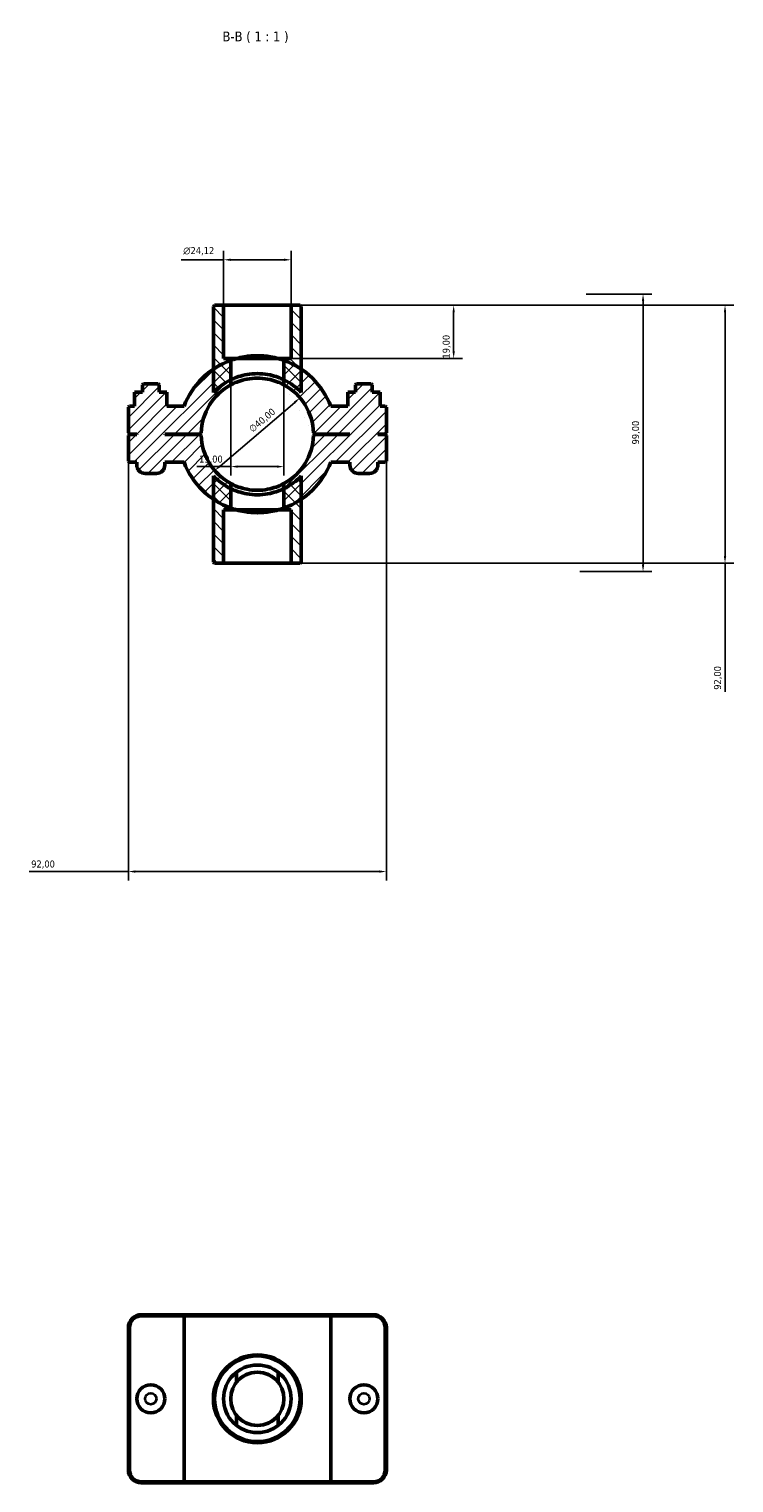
# Model space of a CAD drawing. Header units: millimetres. Extents: x 0 to 902, y -124 to 1184.
# Tile 4 of 4: x 345 to 596, y 665 to 1184. Entities that reach past the tile are written whole.
import ezdxf

# ---------------------------------------------------------------- set-up
doc = ezdxf.new("R2010")
doc.units = ezdxf.units.MM
for name, color, linetype, lineweight in [('Dimension (ISO)', 7, 'Continuous', 25), ('Hatch (ISO)', 7, 'Continuous', 18), ('Symbol (ISO)', 7, 'Continuous', 25), ('Visible (ISO)', 7, 'Continuous', 50), ('Visible Narrow (ISO)', 7, 'Continuous', 35)]:
    doc.layers.add(name, color=color, linetype=linetype, lineweight=lineweight)
doc.styles.add('Label Text (ISO)', font='tahoma.ttf')
doc.styles.add('Note Text (ISO)', font='tahoma.ttf')
doc.dimstyles.new('Default (ISO)', dxfattribs={"dimtxt": 2.5, "dimasz": 2.5, "dimexe": 3.175, "dimexo": 0, "dimgap": 0.762, "dimtad": 1, "dimrnd": 1e-08, "dimzin": 0, "dimtxsty": 'Note Text (ISO)', "dimcen": 0.09, "dimdle": 10, "dimclrd": 256, "dimclre": 256, "dimclrt": 232, "dimazin": 0, "dimtfac": 1.40208, "dimtmove": 0, "dimatfit": 3, "dimfxl": 1, "dimtolj": 1, "dimtzin": 0, "dimlwd": -1, "dimlwe": -1, "dimarcsym": 0})

# ---------------------------------------------------------------- blocks, each defined once
blk = doc.blocks.new('*D7')
at = {"layer": 'Defpoints', "color": 0, "transparency": 16777216}
for p in [(438.59, 1085.06), (436.03, 1066.06), (496.54, 1066.06)]:
    blk.add_point(p, dxfattribs=at)
at = {"layer": 'Dimension (ISO)', "transparency": 16777216}
for p, q in [((438.59, 1085.06), (499.72, 1085.06)), ((496.54, 1082.56), (496.54, 1068.56)), ((436.03, 1066.06), (499.72, 1066.06))]:
    blk.add_line(p, q, dxfattribs=at)
for points in [[(496.13, 1082.56), (496.96, 1082.56), (496.54, 1085.06)], [(496.13, 1068.56), (496.96, 1068.56), (496.54, 1066.06)]]:
    blk.add_solid(points, dxfattribs=at)
at = {"layer": 'Dimension (ISO)', "color": 232, "true_color": 0xca0064, "transparency": 16777216, "insert": (492.61, 1066.05), "char_height": 2.5, "attachment_point": 1, "rotation": 90, "style": 'Note Text (ISO)'}
blk.add_mtext('\\A1;19,00', dxfattribs=at)
blk = doc.blocks.new('*D8')
at = {"layer": 'Defpoints', "color": 0, "transparency": 16777216}
for p in [(414.47, 1101.27), (414.47, 1085.06), (438.59, 1085.06)]:
    blk.add_point(p, dxfattribs=at)
at = {"layer": 'Dimension (ISO)', "transparency": 16777216}
for p, q in [((414.47, 1101.27), (399.35, 1101.27)), ((414.47, 1085.06), (414.47, 1104.45)), ((436.09, 1101.27), (416.97, 1101.27)), ((438.59, 1085.06), (438.59, 1104.45))]:
    blk.add_line(p, q, dxfattribs=at)
for points in [[(416.97, 1101.69), (416.97, 1100.86), (414.47, 1101.27)], [(436.09, 1101.69), (436.09, 1100.86), (438.59, 1101.27)]]:
    blk.add_solid(points, dxfattribs=at)
at = {"layer": 'Dimension (ISO)', "color": 232, "true_color": 0xca0064, "transparency": 16777216, "insert": (400.11, 1105.8), "char_height": 2.5, "attachment_point": 1, "style": 'Note Text (ISO)'}
blk.add_mtext('\\A1;\\fAIGDT|b0|i0;\\H2.5000;\\ln\\fTahoma|b0|i0;\\H2.5000;24,12', dxfattribs=at)
blk = doc.blocks.new('*D9')
at = {"layer": 'Defpoints', "color": 0, "transparency": 16777216}
for p in [(441.75, 1052.04), (411.32, 1026.07)]:
    blk.add_point(p, dxfattribs=at)
at = {"layer": 'Dimension (ISO)', "transparency": 16777216}
blk.add_line((413.22, 1027.69), (439.84, 1050.42), dxfattribs=at)
blk.add_arc((426.53, 1039.06), 20, 31.3911, 61.6479, dxfattribs=at)
for points in [[(439.57, 1050.74), (440.12, 1050.1), (441.75, 1052.04)], [(412.95, 1028.01), (413.49, 1027.37), (411.32, 1026.07)]]:
    blk.add_solid(points, dxfattribs=at)
at = {"layer": 'Dimension (ISO)', "color": 232, "true_color": 0xca0064, "transparency": 16777216, "insert": (423.21, 1041.44), "char_height": 2.5, "attachment_point": 1, "rotation": 40.4847, "style": 'Note Text (ISO)'}
blk.add_mtext('\\A1;∅40,00', dxfattribs=at)
blk = doc.blocks.new('*D10')
at = {"layer": 'Defpoints', "color": 0, "transparency": 16777216}
for p in [(543.85, 1089.06), (541.53, 990.06), (564.08, 990.06)]:
    blk.add_point(p, dxfattribs=at)
at = {"layer": 'Dimension (ISO)', "transparency": 16777216}
for p, q in [((543.85, 1089.06), (567.26, 1089.06)), ((564.08, 1086.56), (564.08, 992.56)), ((541.53, 990.06), (567.26, 990.06))]:
    blk.add_line(p, q, dxfattribs=at)
for points in [[(563.66, 1086.56), (564.5, 1086.56), (564.08, 1089.06)], [(563.66, 992.56), (564.5, 992.56), (564.08, 990.06)]]:
    blk.add_solid(points, dxfattribs=at)
at = {"layer": 'Dimension (ISO)', "color": 232, "true_color": 0xca0064, "transparency": 16777216, "insert": (560.15, 1035.41), "char_height": 2.5, "attachment_point": 1, "rotation": 90, "style": 'Note Text (ISO)'}
blk.add_mtext('\\A1;99,00', dxfattribs=at)
blk = doc.blocks.new('*D11')
at = {"layer": 'Defpoints', "color": 0, "transparency": 16777216}
for p in [(417.03, 1058.46), (436.03, 1058.46), (417.03, 1027.51)]:
    blk.add_point(p, dxfattribs=at)
at = {"layer": 'Dimension (ISO)', "transparency": 16777216}
for p, q in [((417.03, 1058.46), (417.03, 1024.33)), ((436.03, 1058.46), (436.03, 1024.33)), ((417.03, 1027.51), (404.98, 1027.51)), ((433.53, 1027.51), (419.53, 1027.51))]:
    blk.add_line(p, q, dxfattribs=at)
for points in [[(419.53, 1027.92), (419.53, 1027.09), (417.03, 1027.51)], [(433.53, 1027.92), (433.53, 1027.09), (436.03, 1027.51)]]:
    blk.add_solid(points, dxfattribs=at)
at = {"layer": 'Dimension (ISO)', "color": 232, "true_color": 0xca0064, "transparency": 16777216, "insert": (405.74, 1031.44), "char_height": 2.5, "attachment_point": 1, "style": 'Note Text (ISO)'}
blk.add_mtext('\\A1;19,00', dxfattribs=at)
blk = doc.blocks.new('*D12')
at = {"layer": 'Defpoints', "color": 0, "transparency": 16777216}
for p in [(438.59, 1085.06), (438.59, 993.06), (593.32, 993.06)]:
    blk.add_point(p, dxfattribs=at)
at = {"layer": 'Dimension (ISO)', "transparency": 16777216}
for p, q in [((438.59, 1085.06), (596.49, 1085.06)), ((593.32, 1082.56), (593.32, 995.56)), ((438.59, 993.06), (596.49, 993.06)), ((593.32, 993.06), (593.32, 947.15))]:
    blk.add_line(p, q, dxfattribs=at)
for points in [[(592.9, 1082.56), (593.73, 1082.56), (593.32, 1085.06)], [(592.9, 995.56), (593.73, 995.56), (593.32, 993.06)]]:
    blk.add_solid(points, dxfattribs=at)
at = {"layer": 'Dimension (ISO)', "color": 232, "true_color": 0xca0064, "transparency": 16777216, "insert": (589.38, 947.91), "char_height": 2.5, "attachment_point": 1, "rotation": 90, "style": 'Note Text (ISO)'}
blk.add_mtext('\\A1;92,00', dxfattribs=at)
blk = doc.blocks.new('*D13')
at = {"layer": 'Defpoints', "color": 0, "transparency": 16777216}
for p in [(380.53, 1039.51), (472.53, 1039.51), (380.53, 883.07)]:
    blk.add_point(p, dxfattribs=at)
at = {"layer": 'Dimension (ISO)', "transparency": 16777216}
for p, q in [((380.53, 1039.51), (380.53, 879.9)), ((472.53, 1039.51), (472.53, 879.9)), ((380.53, 883.07), (345.12, 883.07)), ((470.03, 883.07), (383.03, 883.07))]:
    blk.add_line(p, q, dxfattribs=at)
for points in [[(383.03, 883.49), (383.03, 882.65), (380.53, 883.07)], [(470.03, 883.49), (470.03, 882.65), (472.53, 883.07)]]:
    blk.add_solid(points, dxfattribs=at)
at = {"layer": 'Dimension (ISO)', "color": 232, "true_color": 0xca0064, "transparency": 16777216, "insert": (345.88, 887.01), "char_height": 2.5, "attachment_point": 1, "style": 'Note Text (ISO)'}
blk.add_mtext('\\A1;92,00', dxfattribs=at)

msp = doc.modelspace()

# ---------------------------------------------------------------- hatches: boundary and pattern name
at = {"layer": 'Hatch (ISO)'}
h = msp.add_hatch(dxfattribs=at)
h.set_pattern_fill('ANSI31', color=256, scale=25.4, angle=90.00021, style=0)
h.set_pattern_definition([(135.0002, (0, 0), (-2.245056, -2.245072), [])])
edge = h.paths.add_edge_path()
edge.add_line((414.473, 1066.061), (414.473, 1085.061))
edge.add_line((414.473, 1085.061), (411.255, 1085.061))
edge.add_line((411.255, 1085.061), (410.855, 1084.661))
edge.add_line((410.855, 1084.661), (410.855, 1062.261))
edge.add_line((410.855, 1062.261), (410.855, 1053.921))
edge.add_ellipse((426.531, 1039.061), major_axis=(-15.676, 14.86), ratio=1, start_angle=339.56137, end_angle=360, ccw=False)
edge.add_line((417.031, 1058.459), (417.031, 1066.061))
edge.add_line((417.031, 1066.061), (414.473, 1066.061))
edge = h.paths.add_edge_path()
edge.add_line((438.59, 1085.061), (438.59, 1066.061))
edge.add_line((438.59, 1066.061), (436.031, 1066.061))
edge.add_line((436.031, 1066.061), (436.031, 1058.459))
edge.add_ellipse((426.531, 1039.061), major_axis=(9.5, 19.399), ratio=1, start_angle=339.56137, end_angle=360, ccw=False)
edge.add_line((442.207, 1053.921), (442.207, 1062.261))
edge.add_line((442.207, 1062.261), (442.207, 1084.661))
edge.add_line((442.207, 1084.661), (441.807, 1085.061))
edge.add_line((441.807, 1085.061), (438.59, 1085.061))
edge = h.paths.add_edge_path()
edge.add_line((417.031, 1012.061), (417.031, 1019.662))
edge.add_ellipse((426.531, 1039.061), major_axis=(-9.5, -19.399), ratio=1, start_angle=339.56137, end_angle=360, ccw=False)
edge.add_line((410.855, 1024.201), (410.855, 1015.86))
edge.add_line((410.855, 1015.86), (410.855, 993.461))
edge.add_line((410.855, 993.461), (411.255, 993.061))
edge.add_line((411.255, 993.061), (414.473, 993.061))
edge.add_line((414.473, 993.061), (414.473, 1012.061))
edge.add_line((414.473, 1012.061), (417.031, 1012.061))
edge = h.paths.add_edge_path()
edge.add_line((436.031, 1019.662), (436.031, 1012.061))
edge.add_line((436.031, 1012.061), (438.59, 1012.061))
edge.add_line((438.59, 1012.061), (438.59, 993.061))
edge.add_line((438.59, 993.061), (441.807, 993.061))
edge.add_line((441.807, 993.061), (442.207, 993.461))
edge.add_line((442.207, 993.461), (442.207, 1015.86))
edge.add_line((442.207, 1015.86), (442.207, 1024.201))
edge.add_ellipse((426.531, 1039.061), major_axis=(15.676, -14.86), ratio=1, start_angle=339.56137, end_angle=360, ccw=False)
h = msp.add_hatch(dxfattribs=at)
h.set_pattern_fill('ANSI31', color=256, scale=25.4, style=0)
h.set_pattern_definition([(45, (0, 0), (-2.245064, 2.245064), [])])
edge = h.paths.add_edge_path()
edge.add_line((472.131, 1039.111), (472.531, 1039.511))
edge.add_line((472.531, 1039.511), (472.531, 1048.661))
edge.add_line((472.531, 1048.661), (472.131, 1049.061))
edge.add_line((472.131, 1049.061), (470.287, 1049.061))
edge.add_line((470.287, 1049.061), (470.287, 1054.061))
edge.add_line((470.287, 1054.061), (467.531, 1054.061))
edge.add_line((467.531, 1054.061), (467.531, 1056.661))
edge.add_line((467.531, 1056.661), (467.131, 1057.061))
edge.add_line((467.131, 1057.061), (461.931, 1057.061))
edge.add_line((461.931, 1057.061), (461.531, 1056.661))
edge.add_line((461.531, 1056.661), (461.531, 1054.061))
edge.add_line((461.531, 1054.061), (458.775, 1054.061))
edge.add_line((458.775, 1054.061), (458.775, 1049.061))
edge.add_line((458.775, 1049.061), (452.685, 1049.061))
edge.add_ellipse((426.531, 1039.061), major_axis=(26.153, 10), ratio=1, start_angle=0, end_angle=35.02913)
edge.add_ellipse((426.531, 1039.061), major_axis=(15.676, 23.2), ratio=1, start_angle=0, end_angle=14.21268)
edge.add_line((436.031, 1065.4), (436.031, 1056.66))
edge.add_ellipse((426.531, 1039.061), major_axis=(9.5, 17.6), ratio=1, start_angle=299.64852, end_angle=360, ccw=False)
edge.add_line((446.526, 1039.511), (446.931, 1039.111))
edge.add_line((446.931, 1039.111), (459.531, 1039.111))
edge.add_line((459.531, 1039.111), (459.531, 1039.011))
edge.add_line((459.531, 1039.011), (446.931, 1039.011))
edge.add_line((446.931, 1039.011), (446.526, 1038.611))
edge.add_ellipse((426.531, 1039.061), major_axis=(19.995, -0.45), ratio=1, start_angle=299.64852, end_angle=360, ccw=False)
edge.add_line((436.031, 1021.461), (436.031, 1012.722))
edge.add_ellipse((426.531, 1039.061), major_axis=(9.5, -26.339), ratio=1, start_angle=0, end_angle=14.21268)
edge.add_ellipse((426.531, 1039.061), major_axis=(15.676, -23.2), ratio=1, start_angle=0, end_angle=35.02913)
edge.add_line((452.685, 1029.061), (459.531, 1029.061))
edge.add_line((459.531, 1029.061), (459.531, 1028.061))
edge.add_ellipse((462.531, 1028.061), major_axis=(-3, 0), ratio=1, start_angle=0, end_angle=90)
edge.add_line((462.531, 1025.061), (466.531, 1025.061))
edge.add_ellipse((466.531, 1028.061), major_axis=(0, -3), ratio=1, start_angle=0, end_angle=90)
edge.add_line((469.531, 1028.061), (469.531, 1029.061))
edge.add_line((469.531, 1029.061), (472.131, 1029.061))
edge.add_line((472.131, 1029.061), (472.531, 1029.461))
edge.add_line((472.531, 1029.461), (472.531, 1038.611))
edge.add_line((472.531, 1038.611), (472.131, 1039.011))
edge.add_line((472.131, 1039.011), (469.531, 1039.011))
edge.add_line((469.531, 1039.011), (469.531, 1039.111))
edge.add_line((469.531, 1039.111), (472.131, 1039.111))
edge = h.paths.add_edge_path()
edge.add_line((380.531, 1039.511), (380.931, 1039.111))
edge.add_line((380.931, 1039.111), (383.531, 1039.111))
edge.add_line((383.531, 1039.111), (383.531, 1039.011))
edge.add_line((383.531, 1039.011), (380.931, 1039.011))
edge.add_line((380.931, 1039.011), (380.531, 1038.611))
edge.add_line((380.531, 1038.611), (380.531, 1029.461))
edge.add_line((380.531, 1029.461), (380.931, 1029.061))
edge.add_line((380.931, 1029.061), (383.531, 1029.061))
edge.add_line((383.531, 1029.061), (383.531, 1028.061))
edge.add_ellipse((386.531, 1028.061), major_axis=(-3, 0), ratio=1, start_angle=0, end_angle=90)
edge.add_line((386.531, 1025.061), (390.531, 1025.061))
edge.add_ellipse((390.531, 1028.061), major_axis=(0, -3), ratio=1, start_angle=0, end_angle=90)
edge.add_line((393.531, 1028.061), (393.531, 1029.061))
edge.add_line((393.531, 1029.061), (400.378, 1029.061))
edge.add_ellipse((426.531, 1039.061), major_axis=(-26.153, -10), ratio=1, start_angle=0, end_angle=35.02913)
edge.add_ellipse((426.531, 1039.061), major_axis=(-15.676, -23.2), ratio=1, start_angle=0, end_angle=14.21268)
edge.add_line((417.031, 1012.722), (417.031, 1021.461))
edge.add_ellipse((426.531, 1039.061), major_axis=(-9.5, -17.6), ratio=1, start_angle=299.64852, end_angle=360, ccw=False)
edge.add_line((406.536, 1038.611), (406.131, 1039.011))
edge.add_line((406.131, 1039.011), (393.531, 1039.011))
edge.add_line((393.531, 1039.011), (393.531, 1039.111))
edge.add_line((393.531, 1039.111), (406.131, 1039.111))
edge.add_line((406.131, 1039.111), (406.536, 1039.511))
edge.add_ellipse((426.531, 1039.061), major_axis=(-19.995, 0.45), ratio=1, start_angle=299.64852, end_angle=360, ccw=False)
edge.add_line((417.031, 1056.66), (417.031, 1065.4))
edge.add_ellipse((426.531, 1039.061), major_axis=(-9.5, 26.339), ratio=1, start_angle=0, end_angle=14.21268)
edge.add_ellipse((426.531, 1039.061), major_axis=(-15.676, 23.2), ratio=1, start_angle=0, end_angle=35.02913)
edge.add_line((400.378, 1049.061), (394.287, 1049.061))
edge.add_line((394.287, 1049.061), (394.287, 1054.061))
edge.add_line((394.287, 1054.061), (391.531, 1054.061))
edge.add_line((391.531, 1054.061), (391.531, 1056.661))
edge.add_line((391.531, 1056.661), (391.131, 1057.061))
edge.add_line((391.131, 1057.061), (385.931, 1057.061))
edge.add_line((385.931, 1057.061), (385.531, 1056.661))
edge.add_line((385.531, 1056.661), (385.531, 1054.061))
edge.add_line((385.531, 1054.061), (382.775, 1054.061))
edge.add_line((382.775, 1054.061), (382.775, 1049.061))
edge.add_line((382.775, 1049.061), (380.931, 1049.061))
edge.add_line((380.931, 1049.061), (380.531, 1048.661))
edge.add_line((380.531, 1048.661), (380.531, 1039.511))

# ---------------------------------------------------------------- linework, layer by layer
at = {"layer": 'Visible (ISO)'}
for p, q in [((411.255, 1085.061), (410.855, 1084.661)), ((410.855, 1084.661), (410.855, 1053.921)), ((414.473, 1085.061), (411.255, 1085.061)), ((414.473, 1066.061), (414.473, 1085.061)), ((414.473, 1085.061), (438.59, 1085.061)), ((438.59, 1085.061), (438.59, 1066.061)), ((441.807, 1085.061), (438.59, 1085.061)), ((442.207, 1084.661), (441.807, 1085.061)), ((442.207, 1053.921), (442.207, 1084.661)), ((417.031, 1066.061), (414.473, 1066.061)), ((417.031, 1058.459), (417.031, 1066.061)), ((417.031, 1066.061), (436.031, 1066.061)), ((417.031, 1056.66), (417.031, 1065.4)), ((419.115, 1066.061), (433.947, 1066.061)), ((438.59, 1066.061), (436.031, 1066.061)), ((436.031, 1066.061), (436.031, 1058.459)), ((436.031, 1065.4), (436.031, 1056.66)), ((385.531, 1054.061), (382.775, 1054.061)), ((382.775, 1054.061), (382.775, 1049.061)), ((385.931, 1057.061), (385.531, 1056.661)), ((385.531, 1056.661), (385.531, 1054.061)), ((391.131, 1057.061), (385.931, 1057.061)), ((391.531, 1056.661), (391.131, 1057.061)), ((391.531, 1054.061), (391.531, 1056.661)), ((394.287, 1054.061), (391.531, 1054.061)), ((394.287, 1049.061), (394.287, 1054.061)), ((394.287, 1054.061), (394.305, 1054.061)), ((394.305, 1049.061), (394.305, 1054.061)), ((458.775, 1054.061), (458.758, 1054.061)), ((458.758, 1049.061), (458.758, 1054.061)), ((461.531, 1054.061), (458.775, 1054.061)), ((458.775, 1054.061), (458.775, 1049.061)), ((461.931, 1057.061), (461.531, 1056.661)), ((461.531, 1056.661), (461.531, 1054.061)), ((467.131, 1057.061), (461.931, 1057.061)), ((467.531, 1056.661), (467.131, 1057.061)), ((467.531, 1054.061), (467.531, 1056.661)), ((470.287, 1054.061), (467.531, 1054.061)), ((470.287, 1049.061), (470.287, 1054.061)), ((380.931, 1049.061), (380.531, 1048.661)), ((380.531, 1048.661), (380.531, 1039.511)), ((382.775, 1049.061), (380.931, 1049.061)), ((400.378, 1049.061), (394.287, 1049.061)), ((458.775, 1049.061), (452.685, 1049.061)), ((472.131, 1049.061), (470.287, 1049.061)), ((472.531, 1048.661), (472.131, 1049.061)), ((472.531, 1039.511), (472.531, 1048.661)), ((380.531, 1039.511), (380.931, 1039.111)), ((380.931, 1039.011), (380.531, 1038.611)), ((380.531, 1038.611), (380.531, 1029.461)), ((380.931, 1039.111), (383.531, 1039.111)), ((383.531, 1039.011), (380.931, 1039.011)), ((383.531, 1039.111), (383.531, 1039.011)), ((393.531, 1039.011), (393.531, 1039.111)), ((393.531, 1039.111), (406.131, 1039.111)), ((406.131, 1039.011), (393.531, 1039.011)), ((406.131, 1039.111), (406.536, 1039.511)), ((406.536, 1038.611), (406.131, 1039.011)), ((446.526, 1039.511), (446.931, 1039.111)), ((446.931, 1039.011), (446.526, 1038.611)), ((446.931, 1039.111), (459.531, 1039.111)), ((459.531, 1039.011), (446.931, 1039.011)), ((459.531, 1039.111), (459.531, 1039.011)), ((469.531, 1039.011), (469.531, 1039.111)), ((469.531, 1039.111), (472.131, 1039.111)), ((472.131, 1039.011), (469.531, 1039.011)), ((472.131, 1039.111), (472.531, 1039.511)), ((472.531, 1038.611), (472.131, 1039.011)), ((472.531, 1029.461), (472.531, 1038.611)), ((380.531, 1029.461), (380.931, 1029.061)), ((380.931, 1029.061), (383.531, 1029.061)), ((383.531, 1029.061), (383.531, 1028.061)), ((393.531, 1028.061), (393.531, 1029.061)), ((393.531, 1029.061), (400.378, 1029.061)), ((452.685, 1029.061), (459.531, 1029.061)), ((459.531, 1029.061), (459.531, 1028.061)), ((469.531, 1028.061), (469.531, 1029.061)), ((469.531, 1029.061), (472.131, 1029.061)), ((472.131, 1029.061), (472.531, 1029.461)), ((386.531, 1025.061), (390.531, 1025.061)), ((410.855, 1024.201), (410.855, 993.461)), ((442.207, 993.461), (442.207, 1024.201)), ((462.531, 1025.061), (466.531, 1025.061)), ((417.031, 1012.722), (417.031, 1021.461)), ((417.031, 1012.061), (417.031, 1019.662)), ((436.031, 1021.461), (436.031, 1012.722)), ((436.031, 1019.662), (436.031, 1012.061)), ((414.473, 993.061), (414.473, 1012.061)), ((414.473, 1012.061), (417.031, 1012.061)), ((436.031, 1012.061), (417.031, 1012.061)), ((433.947, 1012.061), (419.115, 1012.061)), ((436.031, 1012.061), (438.59, 1012.061)), ((438.59, 1012.061), (438.59, 993.061)), ((410.855, 993.461), (411.255, 993.061)), ((411.255, 993.061), (414.473, 993.061)), ((438.59, 993.061), (414.473, 993.061)), ((438.59, 993.061), (441.807, 993.061)), ((441.807, 993.061), (442.207, 993.461)), ((400.655, 725.001), (385.131, 725.001)), ((385.131, 724.601), (400.378, 724.601)), ((452.685, 724.601), (400.378, 724.601)), ((400.378, 665.401), (400.378, 724.601)), ((400.655, 725.001), (452.408, 725.001)), ((467.931, 725.001), (452.408, 725.001)), ((452.685, 724.601), (467.931, 724.601)), ((452.685, 665.401), (452.685, 724.601)), ((380.531, 720.401), (380.531, 669.601)), ((380.931, 669.601), (380.931, 720.401)), ((472.131, 720.401), (472.131, 669.601)), ((472.531, 669.601), (472.531, 720.401)), ((419.115, 700.938), (419.115, 704.509)), ((433.947, 704.509), (433.947, 700.938)), ((419.115, 685.493), (419.115, 689.064)), ((433.947, 689.064), (433.947, 685.493)), ((400.378, 665.401), (385.131, 665.401)), ((385.131, 665.001), (400.655, 665.001)), ((400.378, 665.401), (452.685, 665.401)), ((452.408, 665.001), (400.655, 665.001)), ((452.408, 665.001), (467.931, 665.001)), ((467.931, 665.401), (452.685, 665.401))]:
    msp.add_line(p, q, dxfattribs=at)
for centre, radius in [((426.531, 695.001), 15.676), ((426.531, 695.001), 15.276), ((426.531, 695.001), 12.059), ((426.531, 695.001), 9.5), ((388.531, 695.001), 5), ((464.531, 695.001), 5)]:
    msp.add_circle(centre, radius, dxfattribs=at)
for centre, radius, start, end in [((426.531, 1039.061), 28, 109.83336, 159.07517), ((426.531, 1039.061), 28, 20.92483, 70.16664), ((426.531, 1039.061), 21.6, 116.09207, 136.5307), ((426.531, 1039.061), 21.6, 43.4693, 63.90793), ((426.531, 1039.061), 20, 118.35935, 178.71083), ((426.531, 1039.061), 20, 1.28917, 61.64065), ((426.531, 1039.061), 20, 181.28917, 241.64065), ((426.531, 1039.061), 20, 298.35935, 358.71083), ((386.531, 1028.061), 3, 180, 270), ((390.531, 1028.061), 3, 270, 0), ((426.531, 1039.061), 28, 200.92483, 250.16664), ((426.531, 1039.061), 28, 289.83336, 339.07517), ((462.531, 1028.061), 3, 180, 270), ((466.531, 1028.061), 3, 270, 0), ((426.531, 1039.061), 21.6, 223.4693, 243.90793), ((426.531, 1039.061), 21.6, 296.09207, 316.5307), ((385.131, 720.401), 4.6, 90, 180), ((385.131, 720.401), 4.2, 90, 180), ((467.931, 720.401), 4.6, 0, 90), ((467.931, 720.401), 4.2, 0, 90), ((426.531, 695.001), 9.5, 38.67965, 141.32035), ((426.531, 695.001), 9.5, 218.67965, 321.32035), ((385.131, 669.601), 4.6, 180, 270), ((385.131, 669.601), 4.2, 180, 270), ((467.931, 669.601), 4.6, 270, 0), ((467.931, 669.601), 4.2, 270, 0)]:
    msp.add_arc(centre, radius, start, end, dxfattribs=at)
for points, knots in [([(417.031, 1065.4), (417.031, 1065.4), (417.274, 1065.491), (418.105, 1065.765), (418.571, 1065.911), (419.115, 1066.061)], [2.88777995, 2.88777995, 2.88777995, 2.88777995, 3.24884269, 3.24884269, 3.50538471, 3.50538471, 3.50538471, 3.50538471]), ([(419.115, 1066.061), (419.944, 1066.289), (420.886, 1066.505), (423.372, 1066.923), (424.996, 1067.061), (428.066, 1067.061), (429.691, 1066.923), (432.177, 1066.505), (433.118, 1066.289), (433.947, 1066.061)], [4.7582542, 4.7582542, 4.7582542, 4.7582542, 5.0697948, 5.0697948, 5.5303339, 5.5303339, 5.990873, 5.990873, 6.3024136, 6.3024136, 6.3024136, 6.3024136]), ([(433.947, 1066.061), (434.491, 1065.911), (434.957, 1065.765), (435.789, 1065.491), (436.031, 1065.4), (436.031, 1065.4)], [-0.61760476, -0.61760476, -0.61760476, -0.61760476, -0.36106273, -0.36106273, 0, 0, 0, 0]), ([(417.031, 1058.459), (417.031, 1058.459), (417.277, 1058.585), (418.251, 1059.018), (418.979, 1059.316), (420.647, 1059.862), (421.705, 1060.148), (424.041, 1060.549), (425.321, 1060.661), (427.741, 1060.661), (429.021, 1060.549), (431.358, 1060.148), (432.415, 1059.862), (434.084, 1059.316), (434.812, 1059.018), (435.786, 1058.585), (436.031, 1058.459), (436.031, 1058.459)], [0, 0, 0, 0, 0.3636065, 0.3636065, 0.7272131, 0.7272131, 1.0902624, 1.0902624, 1.4533117, 1.4533117, 1.8163611, 1.8163611, 2.1794104, 2.1794104, 2.5430169, 2.5430169, 2.9066235, 2.9066235, 2.9066235, 2.9066235]), ([(436.031, 1056.66), (436.031, 1056.66), (435.784, 1056.8), (434.809, 1057.275), (434.082, 1057.602), (432.417, 1058.195), (431.361, 1058.505), (429.026, 1058.94), (427.744, 1059.061), (425.318, 1059.061), (424.037, 1058.94), (421.701, 1058.505), (420.646, 1058.195), (418.98, 1057.602), (418.253, 1057.275), (417.278, 1056.8), (417.031, 1056.66), (417.031, 1056.66)], [0, 0, 0, 0, 0.3647548, 0.3647548, 0.7295095, 0.7295095, 1.0934763, 1.0934763, 1.4574432, 1.4574432, 1.82141, 1.82141, 2.1853768, 2.1853768, 2.5501316, 2.5501316, 2.9148863, 2.9148863, 2.9148863, 2.9148863]), ([(417.031, 1021.461), (417.031, 1021.461), (417.278, 1021.322), (418.253, 1020.846), (418.98, 1020.52), (420.646, 1019.926), (421.701, 1019.616), (424.037, 1019.181), (425.318, 1019.061), (427.744, 1019.061), (429.026, 1019.181), (431.361, 1019.616), (432.417, 1019.926), (434.082, 1020.52), (434.809, 1020.846), (435.784, 1021.322), (436.031, 1021.461), (436.031, 1021.461)], [0, 0, 0, 0, 0.3647548, 0.3647548, 0.7295095, 0.7295095, 1.0934763, 1.0934763, 1.4574432, 1.4574432, 1.82141, 1.82141, 2.1853768, 2.1853768, 2.5501316, 2.5501316, 2.9148863, 2.9148863, 2.9148863, 2.9148863]), ([(417.031, 1019.662), (417.031, 1019.662), (417.277, 1019.536), (418.251, 1019.104), (418.979, 1018.805), (420.647, 1018.259), (421.705, 1017.974), (424.041, 1017.572), (425.321, 1017.461), (427.741, 1017.461), (429.021, 1017.572), (431.358, 1017.974), (432.415, 1018.259), (434.084, 1018.805), (434.812, 1019.104), (435.786, 1019.536), (436.031, 1019.662), (436.031, 1019.662)], [2.9066235, 2.9066235, 2.9066235, 2.9066235, 3.27023, 3.27023, 3.6338366, 3.6338366, 3.9968859, 3.9968859, 4.3599352, 4.3599352, 4.7229845, 4.7229845, 5.0860339, 5.0860339, 5.4496404, 5.4496404, 5.813247, 5.813247, 5.813247, 5.813247]), ([(419.115, 1012.061), (418.571, 1012.21), (418.105, 1012.356), (417.274, 1012.63), (417.031, 1012.722), (417.031, 1012.722)], [-0.61760476, -0.61760476, -0.61760476, -0.61760476, -0.36106273, -0.36106273, 0, 0, 0, 0]), ([(433.947, 1012.061), (433.118, 1011.833), (432.177, 1011.617), (429.691, 1011.199), (428.066, 1011.061), (424.996, 1011.061), (423.372, 1011.199), (420.886, 1011.617), (419.944, 1011.833), (419.115, 1012.061)], [4.7582542, 4.7582542, 4.7582542, 4.7582542, 5.0697948, 5.0697948, 5.5303339, 5.5303339, 5.990873, 5.990873, 6.3024136, 6.3024136, 6.3024136, 6.3024136]), ([(436.031, 1012.722), (436.031, 1012.722), (435.789, 1012.63), (434.957, 1012.356), (434.491, 1012.21), (433.947, 1012.061)], [2.88777995, 2.88777995, 2.88777995, 2.88777995, 3.24884269, 3.24884269, 3.50538471, 3.50538471, 3.50538471, 3.50538471])]:
    msp.add_open_spline(points, degree=3, knots=knots, dxfattribs=at)
for points in [[(400.655, 725.001), (400.562, 724.868), (400.47, 724.734), (400.378, 724.601)], [(452.408, 725.001), (452.5, 724.868), (452.593, 724.734), (452.685, 724.601)], [(400.655, 665.001), (400.562, 665.134), (400.47, 665.267), (400.378, 665.401)], [(452.408, 665.001), (452.5, 665.134), (452.593, 665.267), (452.685, 665.401)]]:
    msp.add_open_spline(points, degree=3, dxfattribs=at)
at = {"layer": 'Visible Narrow (ISO)'}
for p, q in [((385.131, 724.621), (385.131, 724.981)), ((467.931, 724.621), (467.931, 724.981)), ((380.911, 720.401), (380.551, 720.401)), ((472.151, 720.401), (472.511, 720.401)), ((380.911, 669.601), (380.551, 669.601)), ((472.151, 669.601), (472.511, 669.601)), ((385.131, 665.381), (385.131, 665.021)), ((467.931, 665.381), (467.931, 665.021))]:
    msp.add_line(p, q, dxfattribs=at)
for centre in [(388.531, 695.001), (464.531, 695.001)]:
    msp.add_circle(centre, 2, dxfattribs=at)

# ---------------------------------------------------------------- texts
at = {"layer": 'Symbol (ISO)', "insert": (414.092, 1178.561), "char_height": 3.5, "attachment_point": 7, "style": 'Label Text (ISO)'}
msp.add_mtext('B-B ( 1 : 1 )', dxfattribs=at)

# ---------------------------------------------------------------- dimensions: what is measured, and where the dimension line sits
at = {"layer": 'Dimension (ISO)'}
dim = msp.add_linear_dim(base=(414.473, 1101.274), p1=(438.59, 1085.061), p2=(414.473, 1085.061), angle=180, text='\\fAIGDT|b0|i0;\\H2.5000;\\ln\\fTahoma|b0|i0;\\H2.5000;<>', dimstyle='Default (ISO)', override={"dimdec": 2, "dimtp": 0, "dimtm": 0, "dimtdec": 2, "dimtofl": 0, "dimatfit": 2}, dxfattribs=at)
dim.commit()
dim.dimension.update_dxf_attribs({"geometry": '*D8', "text_midpoint": (405.661, 1101.274), "dimtype": 160})
for base, p1, p2, angle, override, picture, middle in [((564.08, 990.061), (543.848, 1089.061), (541.531, 990.061), 270, {"dimdec": 2, "dimtp": 0, "dimtm": 0, "dimtdec": 2, "dimtofl": 0, "dimatfit": 1}, '*D10', (564.08, 1039.561)), ((496.545, 1066.061), (438.59, 1085.061), (436.031, 1066.061), 90, {"dimdec": 2, "dimtp": 0, "dimtm": 0, "dimtdec": 2, "dimtofl": 0, "dimatfit": 1}, '*D7', (496.545, 1070.061)), ((593.315, 993.061), (438.59, 1085.061), (438.59, 993.061), 90, {"dimdec": 2, "dimtp": 0, "dimtm": 0, "dimtdec": 2, "dimtofl": 0, "dimatfit": 2}, '*D12', (593.315, 952.061))]:
    dim = msp.add_linear_dim(base=base, p1=p1, p2=p2, angle=angle, dimstyle='Default (ISO)', override=override, dxfattribs=at)
    dim.commit()
    dim.dimension.update_dxf_attribs({"geometry": picture, "text_midpoint": middle, "dimtype": 160})
for base, p1, p2, picture, middle in [((417.031, 1027.505), (436.031, 1058.459), (417.031, 1058.459), '*D11', (409.754, 1027.505)), ((380.531, 883.071), (472.531, 1039.511), (380.531, 1039.511), '*D13', (350.031, 883.071))]:
    dim = msp.add_linear_dim(base=base, p1=p1, p2=p2, dimstyle='Default (ISO)', override={"dimdec": 2, "dimtp": 0, "dimtm": 0, "dimtdec": 2, "dimtofl": 0, "dimatfit": 2}, dxfattribs=at)
    dim.commit()
    dim.dimension.update_dxf_attribs({"geometry": picture, "text_midpoint": middle, "dimtype": 160})
dim = msp.add_diameter_dim_2p(p1=(411.316, 1026.067), p2=(441.746, 1052.043), dimstyle='Default (ISO)', override={"dimdec": 2, "dimlfac": 0.999765, "dimtp": 0, "dimtm": 0, "dimtdec": 2, "dimatfit": 2}, dxfattribs=at)
dim.commit()
dim.dimension.update_dxf_attribs({"geometry": '*D9', "text_midpoint": (429.965, 1041.986), "dimtype": 163})

doc.saveas('drawing.dxf')
